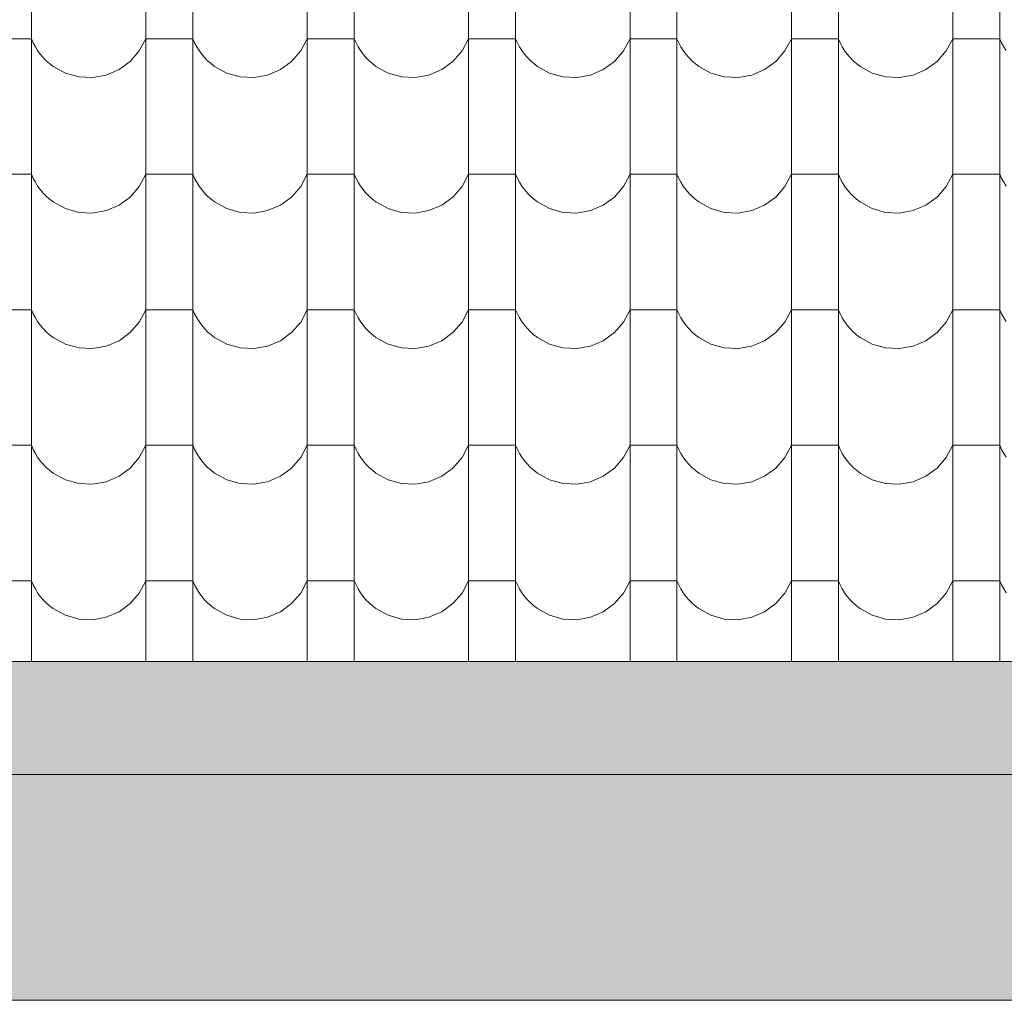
# Model space of a CAD drawing. Header units: millimetres. Extents: x -68772 to 137055, y -73300 to 19650.
# Tile 159 of 212: x 80453 to 81762, y -46900 to -45598. Entities that reach past the tile are written whole.
import ezdxf

# ---------------------------------------------------------------- set-up
doc = ezdxf.new("R2010")
doc.units = ezdxf.units.MM
doc.header["$MEASUREMENT"] = 0
doc.linetypes.add('Przerywana', pattern=[480, 240, -240])
for name, color, linetype, lineweight in [('Nowe_440-K Belki_Nr_pióra__1', 7, 'Continuous', 18), ('Nowe_810-G Ogólne_Nr_pióra__1', 7, 'Continuous', 18), ('Nowe_810-G Ogólne_Nr_pióra__26', 13, 'Continuous', 18)]:
    doc.layers.add(name, color=color, linetype=linetype, lineweight=lineweight)

# ---------------------------------------------------------------- blocks, each defined once
blk = doc.blocks.new('*X50')
at = {"layer": 'Nowe_810-G Ogólne_Nr_pióra__26', "color": 13, "linetype": 'Continuous', "lineweight": 18}
for p, q in [((80468.7, -45552.6), (80468.7, -45732.7)), ((80620.8, -45552.6), (80620.8, -45732.7)), ((80683.2, -45552.6), (80683.2, -45732.7)), ((80835.3, -45552.6), (80835.3, -45732.7)), ((80897.7, -45552.6), (80897.7, -45732.7)), ((81049.8, -45552.6), (81049.8, -45732.7)), ((81112.2, -45552.6), (81112.2, -45732.7)), ((81264.3, -45552.6), (81264.3, -45732.7)), ((81326.7, -45552.6), (81326.7, -45732.7)), ((81478.8, -45552.6), (81478.8, -45732.7)), ((81541.2, -45552.6), (81541.2, -45732.7)), ((81693.3, -45552.6), (81693.3, -45732.7)), ((81755.7, -45552.6), (81755.7, -45732.7)), ((80468.7, -45622.9), (80437.5, -45622.9)), ((80468.7, -45622.9), (80471.1, -45628.3)), ((80471.1, -45628.3), (80473.9, -45633.6)), ((80612.1, -45639.2), (80620.8, -45622.9)), ((80652, -45622.9), (80620.8, -45622.9)), ((80683.2, -45622.9), (80652, -45622.9)), ((80683.2, -45622.9), (80685.6, -45628.3)), ((80685.6, -45628.3), (80688.4, -45633.6)), ((80826.6, -45639.2), (80835.3, -45622.9)), ((80866.5, -45622.9), (80835.3, -45622.9)), ((80897.7, -45622.9), (80866.5, -45622.9)), ((80897.7, -45622.9), (80900.1, -45628.3)), ((80900.1, -45628.3), (80902.9, -45633.6)), ((81041.1, -45639.2), (81049.8, -45622.9)), ((81081, -45622.9), (81049.8, -45622.9)), ((81112.2, -45622.9), (81081, -45622.9)), ((81112.2, -45622.9), (81114.6, -45628.3)), ((81114.6, -45628.3), (81117.4, -45633.6)), ((81255.6, -45639.2), (81264.3, -45622.9)), ((81295.5, -45622.9), (81264.3, -45622.9)), ((81326.7, -45622.9), (81295.5, -45622.9)), ((81326.7, -45622.9), (81329.1, -45628.3)), ((81329.1, -45628.3), (81331.9, -45633.6)), ((81470.1, -45639.2), (81478.8, -45622.9)), ((81510, -45622.9), (81478.8, -45622.9)), ((81541.2, -45622.9), (81510, -45622.9)), ((81541.2, -45622.9), (81543.6, -45628.3)), ((81543.6, -45628.3), (81546.4, -45633.6)), ((81684.6, -45639.2), (81693.3, -45622.9)), ((81724.5, -45622.9), (81693.3, -45622.9)), ((81755.7, -45622.9), (81724.5, -45622.9)), ((81755.7, -45622.9), (81758.1, -45628.3)), ((81758.1, -45628.3), (81760.9, -45633.6)), ((80473.9, -45633.6), (80477, -45638.6)), ((80477, -45638.6), (80480.5, -45643.4)), ((80480.5, -45643.4), (80484.3, -45647.9)), ((80600, -45653.1), (80612.1, -45639.2)), ((80688.4, -45633.6), (80691.5, -45638.6)), ((80691.5, -45638.6), (80695, -45643.4)), ((80695, -45643.4), (80698.8, -45647.9)), ((80814.5, -45653.1), (80826.6, -45639.2)), ((80902.9, -45633.6), (80906, -45638.6)), ((80906, -45638.6), (80909.5, -45643.4)), ((80909.5, -45643.4), (80913.3, -45647.9)), ((81029, -45653.1), (81041.1, -45639.2)), ((81117.4, -45633.6), (81120.5, -45638.6)), ((81120.5, -45638.6), (81124, -45643.4)), ((81124, -45643.4), (81127.8, -45647.9)), ((81243.5, -45653.1), (81255.6, -45639.2)), ((81331.9, -45633.6), (81335, -45638.6)), ((81335, -45638.6), (81338.5, -45643.4)), ((81338.5, -45643.4), (81342.3, -45647.9)), ((81458, -45653.1), (81470.1, -45639.2)), ((81546.4, -45633.6), (81549.5, -45638.6)), ((81549.5, -45638.6), (81553, -45643.4)), ((81553, -45643.4), (81556.8, -45647.9)), ((81672.5, -45653.1), (81684.6, -45639.2)), ((81760.9, -45633.6), (81764, -45638.6)), ((80484.3, -45647.9), (80488.4, -45652.1)), ((80488.4, -45652.1), (80492.9, -45656)), ((80492.9, -45656), (80497.6, -45659.6)), ((80585.1, -45664), (80600, -45653.1)), ((80698.8, -45647.9), (80702.9, -45652.1)), ((80702.9, -45652.1), (80707.4, -45656)), ((80707.4, -45656), (80712.1, -45659.6)), ((80799.6, -45664), (80814.5, -45653.1)), ((80913.3, -45647.9), (80917.4, -45652.1)), ((80917.4, -45652.1), (80921.9, -45656)), ((80921.9, -45656), (80926.6, -45659.6)), ((81014.1, -45664), (81029, -45653.1)), ((81127.8, -45647.9), (81131.9, -45652.1)), ((81131.9, -45652.1), (81136.4, -45656)), ((81136.4, -45656), (81141.1, -45659.6)), ((81228.6, -45664), (81243.5, -45653.1)), ((81342.3, -45647.9), (81346.4, -45652.1)), ((81346.4, -45652.1), (81350.9, -45656)), ((81350.9, -45656), (81355.6, -45659.6)), ((81443.1, -45664), (81458, -45653.1)), ((81556.8, -45647.9), (81560.9, -45652.1)), ((81560.9, -45652.1), (81565.4, -45656)), ((81565.4, -45656), (81570.1, -45659.6)), ((81657.6, -45664), (81672.5, -45653.1)), ((80497.6, -45659.6), (80513.8, -45668.5)), ((80513.8, -45668.5), (80531.5, -45673.5)), ((80568.1, -45671.2), (80585.1, -45664)), ((80712.1, -45659.6), (80728.3, -45668.5)), ((80728.3, -45668.5), (80746, -45673.5)), ((80782.6, -45671.2), (80799.6, -45664)), ((80926.6, -45659.6), (80942.8, -45668.5)), ((80942.8, -45668.5), (80960.5, -45673.5)), ((80997.1, -45671.2), (81014.1, -45664)), ((81141.1, -45659.6), (81157.3, -45668.5)), ((81157.3, -45668.5), (81175, -45673.5)), ((81211.6, -45671.2), (81228.6, -45664)), ((81355.6, -45659.6), (81371.8, -45668.5)), ((81371.8, -45668.5), (81389.5, -45673.5)), ((81426.1, -45671.2), (81443.1, -45664)), ((81570.1, -45659.6), (81586.3, -45668.5)), ((81586.3, -45668.5), (81604, -45673.5)), ((81640.6, -45671.2), (81657.6, -45664)), ((80531.5, -45673.5), (80549.9, -45674.5)), ((80549.9, -45674.5), (80568.1, -45671.2)), ((80746, -45673.5), (80764.4, -45674.5)), ((80764.4, -45674.5), (80782.6, -45671.2)), ((80960.5, -45673.5), (80978.9, -45674.5)), ((80978.9, -45674.5), (80997.1, -45671.2)), ((81175, -45673.5), (81193.4, -45674.5)), ((81193.4, -45674.5), (81211.6, -45671.2)), ((81389.5, -45673.5), (81407.9, -45674.5)), ((81407.9, -45674.5), (81426.1, -45671.2)), ((81604, -45673.5), (81622.4, -45674.5)), ((81622.4, -45674.5), (81640.6, -45671.2)), ((80468.7, -45732.7), (80468.7, -45912.7)), ((80620.8, -45732.7), (80620.8, -45912.7)), ((80683.2, -45732.7), (80683.2, -45912.7)), ((80835.3, -45732.7), (80835.3, -45912.7)), ((80897.7, -45732.7), (80897.7, -45912.7)), ((81049.8, -45732.7), (81049.8, -45912.7)), ((81112.2, -45732.7), (81112.2, -45912.7)), ((81264.3, -45732.7), (81264.3, -45912.7)), ((81326.7, -45732.7), (81326.7, -45912.7)), ((81478.8, -45732.7), (81478.8, -45912.7)), ((81541.2, -45732.7), (81541.2, -45912.7)), ((81693.3, -45732.7), (81693.3, -45912.7)), ((81755.7, -45732.7), (81755.7, -45912.7)), ((80468.7, -45802.9), (80437.5, -45802.9)), ((80468.7, -45802.9), (80471.1, -45808.4)), ((80471.1, -45808.4), (80473.9, -45813.6)), ((80473.9, -45813.6), (80477, -45818.6)), ((80612.1, -45819.2), (80620.8, -45802.9)), ((80652, -45802.9), (80620.8, -45802.9)), ((80683.2, -45802.9), (80652, -45802.9)), ((80683.2, -45802.9), (80685.6, -45808.4)), ((80685.6, -45808.4), (80688.4, -45813.6)), ((80688.4, -45813.6), (80691.5, -45818.6)), ((80826.6, -45819.2), (80835.3, -45802.9)), ((80866.5, -45802.9), (80835.3, -45802.9)), ((80897.7, -45802.9), (80866.5, -45802.9)), ((80897.7, -45802.9), (80900.1, -45808.4)), ((80900.1, -45808.4), (80902.9, -45813.6)), ((80902.9, -45813.6), (80906, -45818.6)), ((81041.1, -45819.2), (81049.8, -45802.9)), ((81081, -45802.9), (81049.8, -45802.9)), ((81112.2, -45802.9), (81081, -45802.9)), ((81112.2, -45802.9), (81114.6, -45808.4)), ((81114.6, -45808.4), (81117.4, -45813.6)), ((81117.4, -45813.6), (81120.5, -45818.6)), ((81255.6, -45819.2), (81264.3, -45802.9)), ((81295.5, -45802.9), (81264.3, -45802.9)), ((81326.7, -45802.9), (81295.5, -45802.9)), ((81326.7, -45802.9), (81329.1, -45808.4)), ((81329.1, -45808.4), (81331.9, -45813.6)), ((81331.9, -45813.6), (81335, -45818.6)), ((81470.1, -45819.2), (81478.8, -45802.9)), ((81510, -45802.9), (81478.8, -45802.9)), ((81541.2, -45802.9), (81510, -45802.9)), ((81541.2, -45802.9), (81543.6, -45808.4)), ((81543.6, -45808.4), (81546.4, -45813.6)), ((81546.4, -45813.6), (81549.5, -45818.6)), ((81684.6, -45819.2), (81693.3, -45802.9)), ((81724.5, -45802.9), (81693.3, -45802.9)), ((81755.7, -45802.9), (81724.5, -45802.9)), ((81755.7, -45802.9), (81758.1, -45808.4)), ((81758.1, -45808.4), (81760.9, -45813.6)), ((81760.9, -45813.6), (81764, -45818.6)), ((80477, -45818.6), (80480.5, -45823.4)), ((80480.5, -45823.4), (80484.3, -45827.9)), ((80600, -45833.2), (80612.1, -45819.2)), ((80691.5, -45818.6), (80695, -45823.4)), ((80695, -45823.4), (80698.8, -45827.9)), ((80814.5, -45833.2), (80826.6, -45819.2)), ((80906, -45818.6), (80909.5, -45823.4)), ((80909.5, -45823.4), (80913.3, -45827.9)), ((81029, -45833.2), (81041.1, -45819.2)), ((81120.5, -45818.6), (81124, -45823.4)), ((81124, -45823.4), (81127.8, -45827.9)), ((81243.5, -45833.2), (81255.6, -45819.2)), ((81335, -45818.6), (81338.5, -45823.4)), ((81338.5, -45823.4), (81342.3, -45827.9)), ((81458, -45833.2), (81470.1, -45819.2)), ((81549.5, -45818.6), (81553, -45823.4)), ((81553, -45823.4), (81556.8, -45827.9)), ((81672.5, -45833.2), (81684.6, -45819.2)), ((80484.3, -45827.9), (80488.4, -45832.2)), ((80488.4, -45832.2), (80492.9, -45836.1)), ((80492.9, -45836.1), (80497.6, -45839.7)), ((80497.6, -45839.7), (80513.8, -45848.6)), ((80585.1, -45844), (80600, -45833.2)), ((80698.8, -45827.9), (80702.9, -45832.2)), ((80702.9, -45832.2), (80707.4, -45836.1)), ((80707.4, -45836.1), (80712.1, -45839.7)), ((80712.1, -45839.7), (80728.3, -45848.6)), ((80799.6, -45844), (80814.5, -45833.2)), ((80913.3, -45827.9), (80917.4, -45832.2)), ((80917.4, -45832.2), (80921.9, -45836.1)), ((80921.9, -45836.1), (80926.6, -45839.7)), ((80926.6, -45839.7), (80942.8, -45848.6)), ((81014.1, -45844), (81029, -45833.2)), ((81127.8, -45827.9), (81131.9, -45832.2)), ((81131.9, -45832.2), (81136.4, -45836.1)), ((81136.4, -45836.1), (81141.1, -45839.7)), ((81141.1, -45839.7), (81157.3, -45848.6)), ((81228.6, -45844), (81243.5, -45833.2)), ((81342.3, -45827.9), (81346.4, -45832.2)), ((81346.4, -45832.2), (81350.9, -45836.1)), ((81350.9, -45836.1), (81355.6, -45839.7)), ((81355.6, -45839.7), (81371.8, -45848.6)), ((81443.1, -45844), (81458, -45833.2)), ((81556.8, -45827.9), (81560.9, -45832.2)), ((81560.9, -45832.2), (81565.4, -45836.1)), ((81565.4, -45836.1), (81570.1, -45839.7)), ((81570.1, -45839.7), (81586.3, -45848.6)), ((81657.6, -45844), (81672.5, -45833.2)), ((80513.8, -45848.6), (80531.5, -45853.6)), ((80531.5, -45853.6), (80549.9, -45854.5)), ((80549.9, -45854.5), (80568.1, -45851.3)), ((80568.1, -45851.3), (80585.1, -45844)), ((80728.3, -45848.6), (80746, -45853.6)), ((80746, -45853.6), (80764.4, -45854.5)), ((80764.4, -45854.5), (80782.6, -45851.3)), ((80782.6, -45851.3), (80799.6, -45844)), ((80942.8, -45848.6), (80960.5, -45853.6)), ((80960.5, -45853.6), (80978.9, -45854.5)), ((80978.9, -45854.5), (80997.1, -45851.3)), ((80997.1, -45851.3), (81014.1, -45844)), ((81157.3, -45848.6), (81175, -45853.6)), ((81175, -45853.6), (81193.4, -45854.5)), ((81193.4, -45854.5), (81211.6, -45851.3)), ((81211.6, -45851.3), (81228.6, -45844)), ((81371.8, -45848.6), (81389.5, -45853.6)), ((81389.5, -45853.6), (81407.9, -45854.5)), ((81407.9, -45854.5), (81426.1, -45851.3)), ((81426.1, -45851.3), (81443.1, -45844)), ((81586.3, -45848.6), (81604, -45853.6)), ((81604, -45853.6), (81622.4, -45854.5)), ((81622.4, -45854.5), (81640.6, -45851.3)), ((81640.6, -45851.3), (81657.6, -45844)), ((80468.7, -45912.7), (80468.7, -46092.8)), ((80620.8, -45912.7), (80620.8, -46092.8)), ((80683.2, -45912.7), (80683.2, -46092.8)), ((80835.3, -45912.7), (80835.3, -46092.8)), ((80897.7, -45912.7), (80897.7, -46092.8)), ((81049.8, -45912.7), (81049.8, -46092.8)), ((81112.2, -45912.7), (81112.2, -46092.8)), ((81264.3, -45912.7), (81264.3, -46092.8)), ((81326.7, -45912.7), (81326.7, -46092.8)), ((81478.8, -45912.7), (81478.8, -46092.8)), ((81541.2, -45912.7), (81541.2, -46092.8)), ((81693.3, -45912.7), (81693.3, -46092.8)), ((81755.7, -45912.7), (81755.7, -46092.8)), ((80468.7, -45983), (80437.5, -45983)), ((80468.7, -45983), (80471.1, -45988.4)), ((80612.1, -45999.3), (80620.8, -45983)), ((80652, -45983), (80620.8, -45983)), ((80683.2, -45983), (80652, -45983)), ((80683.2, -45983), (80685.6, -45988.4)), ((80826.6, -45999.3), (80835.3, -45983)), ((80866.5, -45983), (80835.3, -45983)), ((80897.7, -45983), (80866.5, -45983)), ((80897.7, -45983), (80900.1, -45988.4)), ((81041.1, -45999.3), (81049.8, -45983)), ((81081, -45983), (81049.8, -45983)), ((81112.2, -45983), (81081, -45983)), ((81112.2, -45983), (81114.6, -45988.4)), ((81255.6, -45999.3), (81264.3, -45983)), ((81295.5, -45983), (81264.3, -45983)), ((81326.7, -45983), (81295.5, -45983)), ((81326.7, -45983), (81329.1, -45988.4)), ((81470.1, -45999.3), (81478.8, -45983)), ((81510, -45983), (81478.8, -45983)), ((81541.2, -45983), (81510, -45983)), ((81541.2, -45983), (81543.6, -45988.4)), ((81684.6, -45999.3), (81693.3, -45983)), ((81724.5, -45983), (81693.3, -45983)), ((81755.7, -45983), (81724.5, -45983)), ((81755.7, -45983), (81758.1, -45988.4)), ((80471.1, -45988.4), (80473.9, -45993.7)), ((80473.9, -45993.7), (80477, -45998.7)), ((80685.6, -45988.4), (80688.4, -45993.7)), ((80688.4, -45993.7), (80691.5, -45998.7)), ((80900.1, -45988.4), (80902.9, -45993.7)), ((80902.9, -45993.7), (80906, -45998.7)), ((81114.6, -45988.4), (81117.4, -45993.7)), ((81117.4, -45993.7), (81120.5, -45998.7)), ((81329.1, -45988.4), (81331.9, -45993.7)), ((81331.9, -45993.7), (81335, -45998.7)), ((81543.6, -45988.4), (81546.4, -45993.7)), ((81546.4, -45993.7), (81549.5, -45998.7)), ((81758.1, -45988.4), (81760.9, -45993.7)), ((81760.9, -45993.7), (81764, -45998.7)), ((80477, -45998.7), (80480.5, -46003.5)), ((80480.5, -46003.5), (80484.3, -46008)), ((80484.3, -46008), (80488.4, -46012.2)), ((80600, -46013.2), (80612.1, -45999.3)), ((80691.5, -45998.7), (80695, -46003.5)), ((80695, -46003.5), (80698.8, -46008)), ((80698.8, -46008), (80702.9, -46012.2)), ((80814.5, -46013.2), (80826.6, -45999.3)), ((80906, -45998.7), (80909.5, -46003.5)), ((80909.5, -46003.5), (80913.3, -46008)), ((80913.3, -46008), (80917.4, -46012.2)), ((81029, -46013.2), (81041.1, -45999.3)), ((81120.5, -45998.7), (81124, -46003.5)), ((81124, -46003.5), (81127.8, -46008)), ((81127.8, -46008), (81131.9, -46012.2)), ((81243.5, -46013.2), (81255.6, -45999.3)), ((81335, -45998.7), (81338.5, -46003.5)), ((81338.5, -46003.5), (81342.3, -46008)), ((81342.3, -46008), (81346.4, -46012.2)), ((81458, -46013.2), (81470.1, -45999.3)), ((81549.5, -45998.7), (81553, -46003.5)), ((81553, -46003.5), (81556.8, -46008)), ((81556.8, -46008), (81560.9, -46012.2)), ((81672.5, -46013.2), (81684.6, -45999.3)), ((80488.4, -46012.2), (80492.9, -46016.1)), ((80492.9, -46016.1), (80497.6, -46019.7)), ((80497.6, -46019.7), (80513.8, -46028.6)), ((80585.1, -46024.1), (80600, -46013.2)), ((80702.9, -46012.2), (80707.4, -46016.1)), ((80707.4, -46016.1), (80712.1, -46019.7)), ((80712.1, -46019.7), (80728.3, -46028.6)), ((80799.6, -46024.1), (80814.5, -46013.2)), ((80917.4, -46012.2), (80921.9, -46016.1)), ((80921.9, -46016.1), (80926.6, -46019.7)), ((80926.6, -46019.7), (80942.8, -46028.6)), ((81014.1, -46024.1), (81029, -46013.2)), ((81131.9, -46012.2), (81136.4, -46016.1)), ((81136.4, -46016.1), (81141.1, -46019.7)), ((81141.1, -46019.7), (81157.3, -46028.6)), ((81228.6, -46024.1), (81243.5, -46013.2)), ((81346.4, -46012.2), (81350.9, -46016.1)), ((81350.9, -46016.1), (81355.6, -46019.7)), ((81355.6, -46019.7), (81371.8, -46028.6)), ((81443.1, -46024.1), (81458, -46013.2)), ((81560.9, -46012.2), (81565.4, -46016.1)), ((81565.4, -46016.1), (81570.1, -46019.7)), ((81570.1, -46019.7), (81586.3, -46028.6)), ((81657.6, -46024.1), (81672.5, -46013.2)), ((80513.8, -46028.6), (80531.5, -46033.6)), ((80531.5, -46033.6), (80549.9, -46034.6)), ((80549.9, -46034.6), (80568.1, -46031.3)), ((80568.1, -46031.3), (80585.1, -46024.1)), ((80728.3, -46028.6), (80746, -46033.6)), ((80746, -46033.6), (80764.4, -46034.6)), ((80764.4, -46034.6), (80782.6, -46031.3)), ((80782.6, -46031.3), (80799.6, -46024.1)), ((80942.8, -46028.6), (80960.5, -46033.6)), ((80960.5, -46033.6), (80978.9, -46034.6)), ((80978.9, -46034.6), (80997.1, -46031.3)), ((80997.1, -46031.3), (81014.1, -46024.1)), ((81157.3, -46028.6), (81175, -46033.6)), ((81175, -46033.6), (81193.4, -46034.6)), ((81193.4, -46034.6), (81211.6, -46031.3)), ((81211.6, -46031.3), (81228.6, -46024.1)), ((81371.8, -46028.6), (81389.5, -46033.6)), ((81389.5, -46033.6), (81407.9, -46034.6)), ((81407.9, -46034.6), (81426.1, -46031.3)), ((81426.1, -46031.3), (81443.1, -46024.1)), ((81586.3, -46028.6), (81604, -46033.6)), ((81604, -46033.6), (81622.4, -46034.6)), ((81622.4, -46034.6), (81640.6, -46031.3)), ((81640.6, -46031.3), (81657.6, -46024.1)), ((80468.7, -46092.8), (80468.7, -46272.8)), ((80620.8, -46092.8), (80620.8, -46272.8)), ((80683.2, -46092.8), (80683.2, -46272.8)), ((80835.3, -46092.8), (80835.3, -46272.8)), ((80897.7, -46092.8), (80897.7, -46272.8)), ((81049.8, -46092.8), (81049.8, -46272.8)), ((81112.2, -46092.8), (81112.2, -46272.8)), ((81264.3, -46092.8), (81264.3, -46272.8)), ((81326.7, -46092.8), (81326.7, -46272.8)), ((81478.8, -46092.8), (81478.8, -46272.8)), ((81541.2, -46092.8), (81541.2, -46272.8)), ((81693.3, -46092.8), (81693.3, -46272.8)), ((81755.7, -46092.8), (81755.7, -46272.8)), ((80468.7, -46163), (80437.5, -46163)), ((80468.7, -46163), (80471.1, -46168.5)), ((80612.1, -46179.3), (80620.8, -46163)), ((80652, -46163), (80620.8, -46163)), ((80683.2, -46163), (80652, -46163)), ((80683.2, -46163), (80685.6, -46168.5)), ((80826.6, -46179.3), (80835.3, -46163)), ((80866.5, -46163), (80835.3, -46163)), ((80897.7, -46163), (80866.5, -46163)), ((80897.7, -46163), (80900.1, -46168.5)), ((81041.1, -46179.3), (81049.8, -46163)), ((81081, -46163), (81049.8, -46163)), ((81112.2, -46163), (81081, -46163)), ((81112.2, -46163), (81114.6, -46168.5)), ((81255.6, -46179.3), (81264.3, -46163)), ((81295.5, -46163), (81264.3, -46163)), ((81326.7, -46163), (81295.5, -46163)), ((81326.7, -46163), (81329.1, -46168.5)), ((81470.1, -46179.3), (81478.8, -46163)), ((81510, -46163), (81478.8, -46163)), ((81541.2, -46163), (81510, -46163)), ((81541.2, -46163), (81543.6, -46168.5)), ((81684.6, -46179.3), (81693.3, -46163)), ((81724.5, -46163), (81693.3, -46163)), ((81755.7, -46163), (81724.5, -46163)), ((81755.7, -46163), (81758.1, -46168.5)), ((80471.1, -46168.5), (80473.9, -46173.7)), ((80473.9, -46173.7), (80477, -46178.7)), ((80477, -46178.7), (80480.5, -46183.5)), ((80600, -46193.3), (80612.1, -46179.3)), ((80685.6, -46168.5), (80688.4, -46173.7)), ((80688.4, -46173.7), (80691.5, -46178.7)), ((80691.5, -46178.7), (80695, -46183.5)), ((80814.5, -46193.3), (80826.6, -46179.3)), ((80900.1, -46168.5), (80902.9, -46173.7)), ((80902.9, -46173.7), (80906, -46178.7)), ((80906, -46178.7), (80909.5, -46183.5)), ((81029, -46193.3), (81041.1, -46179.3)), ((81114.6, -46168.5), (81117.4, -46173.7)), ((81117.4, -46173.7), (81120.5, -46178.7)), ((81120.5, -46178.7), (81124, -46183.5)), ((81243.5, -46193.3), (81255.6, -46179.3)), ((81329.1, -46168.5), (81331.9, -46173.7)), ((81331.9, -46173.7), (81335, -46178.7)), ((81335, -46178.7), (81338.5, -46183.5)), ((81458, -46193.3), (81470.1, -46179.3)), ((81543.6, -46168.5), (81546.4, -46173.7)), ((81546.4, -46173.7), (81549.5, -46178.7)), ((81549.5, -46178.7), (81553, -46183.5)), ((81672.5, -46193.3), (81684.6, -46179.3)), ((81758.1, -46168.5), (81760.9, -46173.7)), ((81760.9, -46173.7), (81764, -46178.7)), ((80480.5, -46183.5), (80484.3, -46188)), ((80484.3, -46188), (80488.4, -46192.3)), ((80488.4, -46192.3), (80492.9, -46196.2)), ((80585.1, -46204.1), (80600, -46193.3)), ((80695, -46183.5), (80698.8, -46188)), ((80698.8, -46188), (80702.9, -46192.3)), ((80702.9, -46192.3), (80707.4, -46196.2)), ((80799.6, -46204.1), (80814.5, -46193.3)), ((80909.5, -46183.5), (80913.3, -46188)), ((80913.3, -46188), (80917.4, -46192.3)), ((80917.4, -46192.3), (80921.9, -46196.2)), ((81014.1, -46204.1), (81029, -46193.3)), ((81124, -46183.5), (81127.8, -46188)), ((81127.8, -46188), (81131.9, -46192.3)), ((81131.9, -46192.3), (81136.4, -46196.2)), ((81228.6, -46204.1), (81243.5, -46193.3)), ((81338.5, -46183.5), (81342.3, -46188)), ((81342.3, -46188), (81346.4, -46192.3)), ((81346.4, -46192.3), (81350.9, -46196.2)), ((81443.1, -46204.1), (81458, -46193.3)), ((81553, -46183.5), (81556.8, -46188)), ((81556.8, -46188), (81560.9, -46192.3)), ((81560.9, -46192.3), (81565.4, -46196.2)), ((81657.6, -46204.1), (81672.5, -46193.3)), ((80492.9, -46196.2), (80497.6, -46199.8)), ((80497.6, -46199.8), (80513.8, -46208.7)), ((80568.1, -46211.4), (80585.1, -46204.1)), ((80707.4, -46196.2), (80712.1, -46199.8)), ((80712.1, -46199.8), (80728.3, -46208.7)), ((80782.6, -46211.4), (80799.6, -46204.1)), ((80921.9, -46196.2), (80926.6, -46199.8)), ((80926.6, -46199.8), (80942.8, -46208.7)), ((80997.1, -46211.4), (81014.1, -46204.1)), ((81136.4, -46196.2), (81141.1, -46199.8)), ((81141.1, -46199.8), (81157.3, -46208.7)), ((81211.6, -46211.4), (81228.6, -46204.1)), ((81350.9, -46196.2), (81355.6, -46199.8)), ((81355.6, -46199.8), (81371.8, -46208.7)), ((81426.1, -46211.4), (81443.1, -46204.1)), ((81565.4, -46196.2), (81570.1, -46199.8)), ((81570.1, -46199.8), (81586.3, -46208.7)), ((81640.6, -46211.4), (81657.6, -46204.1)), ((80513.8, -46208.7), (80531.5, -46213.7)), ((80531.5, -46213.7), (80549.9, -46214.6)), ((80549.9, -46214.6), (80568.1, -46211.4)), ((80728.3, -46208.7), (80746, -46213.7)), ((80746, -46213.7), (80764.4, -46214.6)), ((80764.4, -46214.6), (80782.6, -46211.4)), ((80942.8, -46208.7), (80960.5, -46213.7)), ((80960.5, -46213.7), (80978.9, -46214.6)), ((80978.9, -46214.6), (80997.1, -46211.4)), ((81157.3, -46208.7), (81175, -46213.7)), ((81175, -46213.7), (81193.4, -46214.6)), ((81193.4, -46214.6), (81211.6, -46211.4)), ((81371.8, -46208.7), (81389.5, -46213.7)), ((81389.5, -46213.7), (81407.9, -46214.6)), ((81407.9, -46214.6), (81426.1, -46211.4)), ((81586.3, -46208.7), (81604, -46213.7)), ((81604, -46213.7), (81622.4, -46214.6)), ((81622.4, -46214.6), (81640.6, -46211.4)), ((80468.7, -46272.8), (80468.7, -46450.2)), ((80620.8, -46272.8), (80620.8, -46450.2)), ((80683.2, -46272.8), (80683.2, -46450.2)), ((80835.3, -46272.8), (80835.3, -46450.2)), ((80897.7, -46272.8), (80897.7, -46450.2)), ((81049.8, -46272.8), (81049.8, -46450.2)), ((81112.2, -46272.8), (81112.2, -46450.2)), ((81264.3, -46272.8), (81264.3, -46450.2)), ((81326.7, -46272.8), (81326.7, -46450.2)), ((81478.8, -46272.8), (81478.8, -46450.2)), ((81541.2, -46272.8), (81541.2, -46450.2)), ((81693.3, -46272.8), (81693.3, -46450.2)), ((81755.7, -46272.8), (81755.7, -46450.2)), ((80468.7, -46343.1), (80437.5, -46343.1)), ((80468.7, -46343.1), (80471.1, -46348.5)), ((80471.1, -46348.5), (80473.9, -46353.8)), ((80612.1, -46359.4), (80620.8, -46343.1)), ((80652, -46343.1), (80620.8, -46343.1)), ((80683.2, -46343.1), (80652, -46343.1)), ((80683.2, -46343.1), (80685.6, -46348.5)), ((80685.6, -46348.5), (80688.4, -46353.8)), ((80826.6, -46359.4), (80835.3, -46343.1)), ((80866.5, -46343.1), (80835.3, -46343.1)), ((80897.7, -46343.1), (80866.5, -46343.1)), ((80897.7, -46343.1), (80900.1, -46348.5)), ((80900.1, -46348.5), (80902.9, -46353.8)), ((81041.1, -46359.4), (81049.8, -46343.1)), ((81081, -46343.1), (81049.8, -46343.1)), ((81112.2, -46343.1), (81081, -46343.1)), ((81112.2, -46343.1), (81114.6, -46348.5)), ((81114.6, -46348.5), (81117.4, -46353.8)), ((81255.6, -46359.4), (81264.3, -46343.1)), ((81295.5, -46343.1), (81264.3, -46343.1)), ((81326.7, -46343.1), (81295.5, -46343.1)), ((81326.7, -46343.1), (81329.1, -46348.5)), ((81329.1, -46348.5), (81331.9, -46353.8)), ((81470.1, -46359.4), (81478.8, -46343.1)), ((81510, -46343.1), (81478.8, -46343.1)), ((81541.2, -46343.1), (81510, -46343.1)), ((81541.2, -46343.1), (81543.6, -46348.5)), ((81543.6, -46348.5), (81546.4, -46353.8)), ((81684.6, -46359.4), (81693.3, -46343.1)), ((81724.5, -46343.1), (81693.3, -46343.1)), ((81755.7, -46343.1), (81724.5, -46343.1)), ((81755.7, -46343.1), (81758.1, -46348.5)), ((81758.1, -46348.5), (81760.9, -46353.8)), ((80473.9, -46353.8), (80477, -46358.8)), ((80477, -46358.8), (80480.5, -46363.6)), ((80480.5, -46363.6), (80484.3, -46368.1)), ((80600, -46373.3), (80612.1, -46359.4)), ((80688.4, -46353.8), (80691.5, -46358.8)), ((80691.5, -46358.8), (80695, -46363.6)), ((80695, -46363.6), (80698.8, -46368.1)), ((80814.5, -46373.3), (80826.6, -46359.4)), ((80902.9, -46353.8), (80906, -46358.8)), ((80906, -46358.8), (80909.5, -46363.6)), ((80909.5, -46363.6), (80913.3, -46368.1)), ((81029, -46373.3), (81041.1, -46359.4)), ((81117.4, -46353.8), (81120.5, -46358.8)), ((81120.5, -46358.8), (81124, -46363.6)), ((81124, -46363.6), (81127.8, -46368.1)), ((81243.5, -46373.3), (81255.6, -46359.4)), ((81331.9, -46353.8), (81335, -46358.8)), ((81335, -46358.8), (81338.5, -46363.6)), ((81338.5, -46363.6), (81342.3, -46368.1)), ((81458, -46373.3), (81470.1, -46359.4)), ((81546.4, -46353.8), (81549.5, -46358.8)), ((81549.5, -46358.8), (81553, -46363.6)), ((81553, -46363.6), (81556.8, -46368.1)), ((81672.5, -46373.3), (81684.6, -46359.4)), ((81760.9, -46353.8), (81764, -46358.8)), ((80484.3, -46368.1), (80488.4, -46372.3)), ((80488.4, -46372.3), (80492.9, -46376.2)), ((80492.9, -46376.2), (80497.6, -46379.8)), ((80585.1, -46384.2), (80600, -46373.3)), ((80698.8, -46368.1), (80702.9, -46372.3)), ((80702.9, -46372.3), (80707.4, -46376.2)), ((80707.4, -46376.2), (80712.1, -46379.8)), ((80799.6, -46384.2), (80814.5, -46373.3)), ((80913.3, -46368.1), (80917.4, -46372.3)), ((80917.4, -46372.3), (80921.9, -46376.2)), ((80921.9, -46376.2), (80926.6, -46379.8)), ((81014.1, -46384.2), (81029, -46373.3)), ((81127.8, -46368.1), (81131.9, -46372.3)), ((81131.9, -46372.3), (81136.4, -46376.2)), ((81136.4, -46376.2), (81141.1, -46379.8)), ((81228.6, -46384.2), (81243.5, -46373.3)), ((81342.3, -46368.1), (81346.4, -46372.3)), ((81346.4, -46372.3), (81350.9, -46376.2)), ((81350.9, -46376.2), (81355.6, -46379.8)), ((81443.1, -46384.2), (81458, -46373.3)), ((81556.8, -46368.1), (81560.9, -46372.3)), ((81560.9, -46372.3), (81565.4, -46376.2)), ((81565.4, -46376.2), (81570.1, -46379.8)), ((81657.6, -46384.2), (81672.5, -46373.3)), ((80497.6, -46379.8), (80513.8, -46388.7)), ((80513.8, -46388.7), (80531.5, -46393.7)), ((80568.1, -46391.4), (80585.1, -46384.2)), ((80712.1, -46379.8), (80728.3, -46388.7)), ((80728.3, -46388.7), (80746, -46393.7)), ((80782.6, -46391.4), (80799.6, -46384.2)), ((80926.6, -46379.8), (80942.8, -46388.7)), ((80942.8, -46388.7), (80960.5, -46393.7)), ((80997.1, -46391.4), (81014.1, -46384.2)), ((81141.1, -46379.8), (81157.3, -46388.7)), ((81157.3, -46388.7), (81175, -46393.7)), ((81211.6, -46391.4), (81228.6, -46384.2)), ((81355.6, -46379.8), (81371.8, -46388.7)), ((81371.8, -46388.7), (81389.5, -46393.7)), ((81426.1, -46391.4), (81443.1, -46384.2)), ((81570.1, -46379.8), (81586.3, -46388.7)), ((81586.3, -46388.7), (81604, -46393.7)), ((81640.6, -46391.4), (81657.6, -46384.2)), ((80531.5, -46393.7), (80549.9, -46394.7)), ((80549.9, -46394.7), (80568.1, -46391.4)), ((80746, -46393.7), (80764.4, -46394.7)), ((80764.4, -46394.7), (80782.6, -46391.4)), ((80960.5, -46393.7), (80978.9, -46394.7)), ((80978.9, -46394.7), (80997.1, -46391.4)), ((81175, -46393.7), (81193.4, -46394.7)), ((81193.4, -46394.7), (81211.6, -46391.4)), ((81389.5, -46393.7), (81407.9, -46394.7)), ((81407.9, -46394.7), (81426.1, -46391.4)), ((81604, -46393.7), (81622.4, -46394.7)), ((81622.4, -46394.7), (81640.6, -46391.4))]:
    blk.add_line(p, q, dxfattribs=at)
blk = doc.blocks.new('Wypełnienie_3', base_point=(0, 2000))
at = {"layer": 'Nowe_810-G Ogólne_Nr_pióra__1', "color": 7, "linetype": 'Przerywana', "lineweight": 18}
blk.add_line((89577.5, -46450.2), (67274, -46450.2), dxfattribs=at)
at = {"layer": 'Nowe_810-G Ogólne_Nr_pióra__26', "color": 13, "linetype": 'Przerywana', "lineweight": 18}
blk.add_blockref('*X50', (0, 0), dxfattribs=at)

msp = doc.modelspace()

# ---------------------------------------------------------------- hatches: boundary and pattern name
at = {"layer": 'Nowe_810-G Ogólne_Nr_pióra__26', "linetype": 'Continuous', "lineweight": 18}
for points in [[(89577.5, -46450.2), (67274, -46450.2), (67274, -46600.2), (89577.5, -46600.2)], [(89584.8, -46900.2), (67274, -46900.2), (67274, -46600.2), (89580, -46600.2)]]:
    msp.add_hatch(color=13, dxfattribs=at).paths.add_polyline_path(points)

# ---------------------------------------------------------------- linework, layer by layer
at = {"layer": 'Nowe_440-K Belki_Nr_pióra__1', "color": 7, "linetype": 'Continuous', "lineweight": 18}
msp.add_line((67274, -46900.2), (89584.8, -46900.2), dxfattribs=at)
at = {"layer": 'Nowe_810-G Ogólne_Nr_pióra__1', "color": 7, "linetype": 'Continuous', "lineweight": 18, "flags": 128}
for points in [[(89577.5, -46450.2), (67274, -46450.2), (67274, -46600.2), (89577.5, -46600.2)], [(89584.8, -46900.2), (67274, -46900.2), (67274, -46600.2), (89580, -46600.2)]]:
    msp.add_lwpolyline(points, close=True, dxfattribs=at)

# ---------------------------------------------------------------- block references
at = {"layer": 'Nowe_810-G Ogólne_Nr_pióra__26', "color": 13, "linetype": 'Przerywana', "lineweight": 18}
msp.add_blockref('Wypełnienie_3', (0, 2000), dxfattribs=at)

doc.saveas('drawing.dxf')
